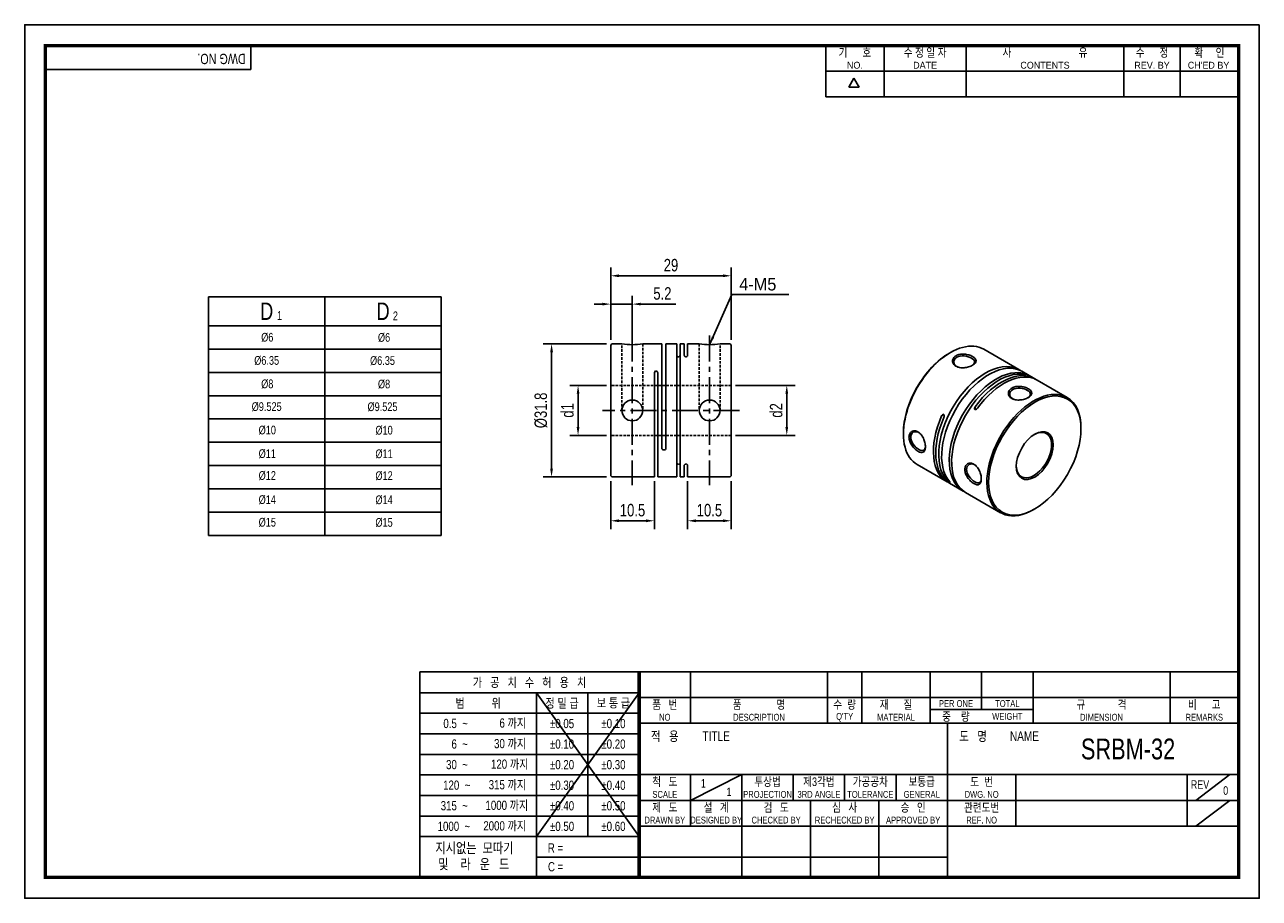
# Model space of a CAD drawing. Header units: millimetres. Extents: x 0 to 297, y 0 to 210.
import ezdxf
from ezdxf.enums import TextEntityAlignment as Align

# ---------------------------------------------------------------- set-up
doc = ezdxf.new("R2010")
doc.units = ezdxf.units.MM
doc.header["$LTSCALE"] = 5
for name, pattern in [('CENTER', [2, 1.25, -0.25, 0.25, -0.25]), ('CENTER2', [1.125, 0.75, -0.125, 0.125, -0.125]), ('DASHED', [0.75, 0.5, -0.25]), ('HIDDEN', [0.375, 0.25, -0.125]), ('HIDDEN2', [0.1875, 0.125, -0.0625]), ('PHANTOM2', [1.25, 0.625, -0.125, 0.125, -0.125, 0.125, -0.125])]:
    doc.linetypes.add(name, pattern=pattern)
doc.layers.get('0').update_dxf_attribs({"linetype": 'CONTINUOUS'})
doc.layers.get('Defpoints').update_dxf_attribs({"linetype": 'CONTINUOUS'})
for name, color, linetype in [('BM', 2, 'CONTINUOUS'), ('C', 1, 'CENTER2'), ('CT', 1, 'CENTER'), ('D', 7, 'CONTINUOUS'), ('DIM', 7, 'CONTINUOUS'), ('H', 3, 'HIDDEN'), ('HD', 4, 'DASHED'), ('P', 4, 'PHANTOM2')]:
    doc.layers.add(name, color=color, linetype=linetype)
doc.styles.get("Standard").update_dxf_attribs({"font": 'Gulim.ttf', "width": 0.8, "height": 3})
doc.dimstyles.new('LIM', dxfattribs={"dimtxt": 2, "dimasz": 2, "dimexe": 2, "dimexo": 1, "dimgap": 1, "dimtad": 1, "dimdec": 3, "dimzin": 9, "dimdsep": 46, "dimtxsty": 'Standard', "dimcen": 3, "dimclrd": 1, "dimclre": 1, "dimadec": 0, "dimazin": 0, "dimtfac": 1, "dimtdec": 3, "dimtmove": 0, "dimatfit": 3, "dimfxl": 0, "dimtolj": 1, "dimtzin": 0, "dimarcsym": 0})

# ---------------------------------------------------------------- blocks, each defined once
blk = doc.blocks.new('*D21')
at = {"layer": 'Defpoints', "color": 0}
for p in [(140.97, 149.64), (140.97, 142.84), (169.97, 133.28)]:
    blk.add_point(p, dxfattribs=at)
at = {"layer": 'DIM', "color": 1, "lineweight": -2}
for p, q in [((140.97, 143.84), (140.97, 151.64)), ((169.97, 134.28), (169.97, 151.64)), ((167.97, 149.64), (142.97, 149.64))]:
    blk.add_line(p, q, dxfattribs=at)
at = {"layer": 'DIM', "color": 1}
for points in [[(142.97, 149.98), (142.97, 149.31), (140.97, 149.64)], [(167.97, 149.98), (167.97, 149.31), (169.97, 149.64)]]:
    blk.add_solid(points, dxfattribs=at)
at = {"layer": 'DIM', "color": 0, "insert": (155.47, 152.18), "char_height": 3, "attachment_point": 5}
blk.add_mtext('\\A1;29', dxfattribs=at)
blk = doc.blocks.new('*D22')
at = {"layer": 'Defpoints', "color": 0}
for p in [(146.17, 142.84), (140.97, 133.28), (146.17, 133.08)]:
    blk.add_point(p, dxfattribs=at)
at = {"layer": 'DIM', "color": 1, "lineweight": -2}
for p, q in [((138.97, 142.84), (136.97, 142.84)), ((140.97, 134.28), (140.97, 144.84)), ((140.97, 142.84), (146.17, 142.84)), ((146.17, 134.08), (146.17, 144.84)), ((148.17, 142.84), (156.65, 142.84))]:
    blk.add_line(p, q, dxfattribs=at)
at = {"layer": 'DIM', "color": 1}
for points in [[(138.97, 143.17), (138.97, 142.51), (140.97, 142.84)], [(148.17, 143.17), (148.17, 142.51), (146.17, 142.84)]]:
    blk.add_solid(points, dxfattribs=at)
at = {"layer": 'DIM', "color": 0, "insert": (153.41, 145.38), "char_height": 3, "attachment_point": 5}
blk.add_mtext('\\A1;5.2', dxfattribs=at)
blk = doc.blocks.new('*D23')
at = {"layer": 'Defpoints', "color": 0}
for p in [(140.97, 101.28), (151.47, 101.28), (140.97, 90.75)]:
    blk.add_point(p, dxfattribs=at)
at = {"layer": 'DIM', "color": 1, "lineweight": -2}
for p, q in [((140.97, 100.28), (140.97, 88.75)), ((151.47, 100.28), (151.47, 88.75)), ((149.47, 90.75), (142.97, 90.75))]:
    blk.add_line(p, q, dxfattribs=at)
at = {"layer": 'DIM', "color": 1}
for points in [[(142.97, 91.08), (142.97, 90.41), (140.97, 90.75)], [(149.47, 91.08), (149.47, 90.41), (151.47, 90.75)]]:
    blk.add_solid(points, dxfattribs=at)
at = {"layer": 'DIM', "color": 0, "insert": (146.22, 93.29), "char_height": 3, "attachment_point": 5}
blk.add_mtext('\\A1;10.5', dxfattribs=at)
blk = doc.blocks.new('*D24')
at = {"layer": 'Defpoints', "color": 0}
for p in [(140.97, 133.28), (126.75, 101.28), (140.97, 101.28)]:
    blk.add_point(p, dxfattribs=at)
at = {"layer": 'DIM', "color": 1, "lineweight": -2}
for p, q in [((139.97, 133.28), (124.75, 133.28)), ((126.75, 131.28), (126.75, 103.28)), ((139.97, 101.28), (124.75, 101.28))]:
    blk.add_line(p, q, dxfattribs=at)
at = {"layer": 'DIM', "color": 1}
for points in [[(126.41, 131.28), (127.08, 131.28), (126.75, 133.28)], [(126.41, 103.28), (127.08, 103.28), (126.75, 101.28)]]:
    blk.add_solid(points, dxfattribs=at)
at = {"layer": 'DIM', "color": 0, "insert": (124.2, 117.28), "char_height": 3, "attachment_point": 5, "rotation": 90}
blk.add_mtext('\\A1;%%c31.8', dxfattribs=at)
blk = doc.blocks.new('*D25')
at = {"layer": 'Defpoints', "color": 0}
for p in [(133.12, 123.28), (140.97, 123.28), (140.97, 111.28)]:
    blk.add_point(p, dxfattribs=at)
at = {"layer": 'DIM', "color": 1, "lineweight": -2}
for p, q in [((139.97, 123.28), (131.12, 123.28)), ((133.12, 113.28), (133.12, 121.28)), ((139.97, 111.28), (131.12, 111.28))]:
    blk.add_line(p, q, dxfattribs=at)
at = {"layer": 'DIM', "color": 1}
for points in [[(132.79, 121.28), (133.45, 121.28), (133.12, 123.28)], [(132.79, 113.28), (133.45, 113.28), (133.12, 111.28)]]:
    blk.add_solid(points, dxfattribs=at)
at = {"layer": 'DIM', "color": 0, "insert": (130.57, 117.28), "char_height": 3, "attachment_point": 5, "rotation": 90}
blk.add_mtext('\\A1;d1', dxfattribs=at)
blk = doc.blocks.new('*D26')
at = {"layer": 'Defpoints', "color": 0}
for p in [(159.47, 101.28), (169.97, 101.28), (169.97, 90.75)]:
    blk.add_point(p, dxfattribs=at)
at = {"layer": 'DIM', "color": 1, "lineweight": -2}
for p, q in [((159.47, 100.28), (159.47, 88.75)), ((169.97, 100.28), (169.97, 88.75)), ((161.47, 90.75), (167.97, 90.75))]:
    blk.add_line(p, q, dxfattribs=at)
at = {"layer": 'DIM', "color": 1}
for points in [[(161.47, 91.08), (161.47, 90.41), (159.47, 90.75)], [(167.97, 91.08), (167.97, 90.41), (169.97, 90.75)]]:
    blk.add_solid(points, dxfattribs=at)
at = {"layer": 'DIM', "color": 0, "insert": (164.72, 93.29), "char_height": 3, "attachment_point": 5}
blk.add_mtext('\\A1;10.5', dxfattribs=at)
blk = doc.blocks.new('*D27')
at = {"layer": 'Defpoints', "color": 0}
for p in [(169.97, 123.28), (183.33, 123.28), (169.97, 111.28)]:
    blk.add_point(p, dxfattribs=at)
at = {"layer": 'DIM', "color": 1, "lineweight": -2}
for p, q in [((170.97, 123.28), (185.33, 123.28)), ((183.33, 113.28), (183.33, 121.28)), ((170.97, 111.28), (185.33, 111.28))]:
    blk.add_line(p, q, dxfattribs=at)
at = {"layer": 'DIM', "color": 1}
for points in [[(182.99, 121.28), (183.66, 121.28), (183.33, 123.28)], [(182.99, 113.28), (183.66, 113.28), (183.33, 111.28)]]:
    blk.add_solid(points, dxfattribs=at)
at = {"layer": 'DIM', "color": 0, "insert": (180.79, 117.28), "char_height": 3, "attachment_point": 5, "rotation": 90}
blk.add_mtext('\\A1;d2', dxfattribs=at)

msp = doc.modelspace()

# ---------------------------------------------------------------- linework, layer by layer
for p, q in [((54.437, 199.2323), (54.437, 205)), ((192.7139, 192.6407), (192.7139, 205)), ((206.7211, 192.6407), (206.7211, 205)), ((226.4959, 192.6407), (226.4959, 205)), ((264.3976, 192.6407), (264.3976, 205)), ((277.9928, 192.6407), (277.9928, 205)), ((54.437, 199.2323), (5, 199.2323)), ((192.7139, 198.8204), (291.588, 198.8204)), ((198.2565, 194.9765), (199.4924, 197.1172)), ((200.7283, 194.9765), (199.4924, 197.1172)), ((200.7283, 194.9765), (198.2565, 194.9765)), ((192.7139, 192.6407), (291.588, 192.6407)), ((44.202, 144.619), (44.202, 87.219)), ((44.202, 144.619), (100.202, 144.619)), ((100.202, 144.619), (100.202, 87.219)), ((44.202, 87.219), (100.202, 87.219)), ((95.0758, 54.437), (95.0758, 5)), ((147.8086, 54.437), (95.0758, 54.437)), ((292, 54.437), (147.8086, 54.437)), ((147.8086, 54.437), (147.8086, 5)), ((160.1679, 54.437), (160.1679, 42.0778)), ((193.1259, 54.437), (193.1259, 42.0778)), ((201.3654, 54.437), (201.3654, 42.0778)), ((217.8444, 54.437), (217.8444, 42.0778)), ((230.2037, 54.437), (230.2037, 45.3736)), ((242.563, 54.437), (242.563, 42.0778)), ((275.521, 54.437), (275.521, 42.0778)), ((147.8086, 49.4295), (95.0758, 49.4295)), ((147.8086, 49.4295), (123.0901, 14.8235)), ((123.0901, 49.4295), (147.8086, 14.8235)), ((123.0901, 49.4295), (123.0901, 5)), ((135.4493, 49.4295), (135.4493, 14.8235)), ((147.8086, 48.2574), (292, 48.2574)), ((217.8444, 45.3736), (242.563, 45.3736)), ((147.8086, 44.4858), (95.0758, 44.4858)), ((147.8086, 42.0778), (292, 42.0778)), ((221.9642, 5), (221.9642, 42.0778)), ((147.8086, 39.5421), (95.0758, 39.5421)), ((147.8086, 34.5984), (95.0758, 34.5984)), ((147.8086, 29.7185), (292, 29.7185)), ((160.1679, 23.5389), (172.5271, 29.7185)), ((160.1679, 29.7185), (160.1679, 17.3593)), ((172.5271, 29.7185), (172.5271, 5)), ((184.8864, 29.7185), (184.8864, 23.5389)), ((197.2457, 29.7185), (197.2457, 23.5389)), ((209.6049, 29.7185), (209.6049, 23.5389)), ((238.4432, 29.7185), (238.4432, 17.3593)), ((279.6407, 29.7185), (279.6407, 17.3593)), ((281.7006, 23.5389), (289.9401, 29.7185)), ((147.8086, 29.6547), (95.0758, 29.6547)), ((147.8086, 24.711), (95.0758, 24.711)), ((147.8086, 23.5389), (221.9642, 23.5389)), ((189.0061, 23.5389), (189.0061, 5)), ((205.4852, 23.5389), (205.4852, 5)), ((221.9642, 23.5389), (292, 23.5389)), ((281.7006, 17.3593), (289.9401, 23.5389)), ((147.8086, 19.7673), (95.0758, 19.7673)), ((147.8086, 17.3593), (292, 17.3593)), ((147.8086, 14.8235), (95.0758, 14.8235)), ((147.8086, 9.8798), (123.0901, 9.8798)), ((147.8086, 9.8798), (221.9642, 9.8798))]:
    msp.add_line(p, q)
at = {"color": 4}
for p, q in [((72.202, 144.619), (72.202, 87.219)), ((44.202, 137.619), (100.202, 137.619))]:
    msp.add_line(p, q, dxfattribs=at)
at = {"color": 1}
for p, q in [((44.202, 132.019), (100.202, 132.019)), ((44.202, 126.419), (100.202, 126.419)), ((44.202, 120.819), (100.202, 120.819)), ((44.202, 115.219), (100.202, 115.219)), ((44.202, 109.619), (100.202, 109.619)), ((44.202, 104.019), (100.202, 104.019)), ((44.202, 98.419), (100.202, 98.419)), ((44.202, 92.819), (100.202, 92.819))]:
    msp.add_line(p, q, dxfattribs=at)
msp.add_lwpolyline([(297, 210), (0, 210), (0, 0), (297, 0)], close=True)
msp.add_lwpolyline([(292, 205, 0.8, 0.8, 0), (5, 205, 0.8, 0.8, 0), (5, 5, 0.8, 0.8, 0), (292, 5, 0.8, 0.8, 0)], format="xyseb", close=True)
at = {"const_width": 0.824}
msp.add_lwpolyline([(147.8086, 5), (147.8086, 54.437)], dxfattribs=at)
at = {"layer": 'BM', "linetype": 'Continuous'}
for p, q in [((141.2708, 133.2775), (140.9708, 132.9775)), ((140.9708, 132.9775), (140.9708, 101.5775)), ((143.6708, 133.2775), (141.2708, 133.2775)), ((153.2708, 133.2775), (148.6638, 133.2775)), ((153.2708, 108.2775), (153.2708, 133.2775)), ((154.2708, 108.2775), (154.2708, 133.2775)), ((156.8708, 133.2775), (154.2708, 133.2775)), ((156.8708, 101.2775), (156.8708, 133.2775)), ((157.6708, 101.2775), (157.6708, 133.2775)), ((158.6708, 133.2775), (157.6708, 133.2775)), ((158.6708, 130.5062), (158.6708, 133.2775)), ((162.2708, 133.2775), (159.4708, 133.2775)), ((159.4708, 130.4777), (159.4708, 133.2775)), ((169.6708, 133.2775), (167.2708, 133.2775)), ((169.6708, 133.2775), (169.9708, 132.9775)), ((169.9708, 132.9775), (169.9708, 101.5775)), ((222.6985, 131.1958), (222.4864, 131.0734)), ((239.1838, 127.0893), (230.6985, 131.9883)), ((151.4708, 126.3192), (151.4708, 101.2775)), ((152.2708, 101.2775), (152.2708, 126.2775)), ((243.0022, 124.8848), (239.8909, 126.6811)), ((240.1229, 125.9987), (240.1229, 126.2325)), ((240.659, 125.9121), (240.659, 126.031)), ((250.7803, 120.3941), (243.5679, 124.5582)), ((221.1068, 116.2672), (220.577, 115.9613)), ((228.6382, 118.1554), (228.6382, 117.4578)), ((211.3848, 111.8449), (211.3848, 111.5999)), ((158.6708, 101.2775), (158.6708, 104.0487)), ((159.4708, 101.2775), (159.4708, 104.0772)), ((214.6985, 104.2755), (221.911, 100.1114)), ((140.9708, 101.5775), (141.2708, 101.2775)), ((141.2708, 101.2775), (151.4708, 101.2775)), ((152.2708, 101.2775), (156.8708, 101.2775)), ((157.6708, 101.2775), (158.6708, 101.2775)), ((159.4708, 101.2775), (169.6708, 101.2775)), ((169.6708, 101.2775), (169.9708, 101.5775)), ((221.8296, 100.4838), (222.0929, 100.6358)), ((222.4767, 99.7848), (225.7294, 97.9068)), ((226.2951, 97.5802), (234.7803, 92.6812)), ((242.7803, 93.4737), (242.9925, 93.5962))]:
    msp.add_line(p, q, dxfattribs=at)
for centre in [(146.1708, 117.2775), (164.7708, 117.2775)]:
    msp.add_circle(centre, 2.5, dxfattribs=at)
for centre, radius, start, end in [((146.1708, 149.0881), 16.0071, 261.014724, 278.985276), ((164.7708, 149.0881), 16.0071, 261.014724, 278.985276), ((151.9708, 126.3192), 0.5, 113.578178, 180), ((151.7708, 126.2775), 0.5, 0, 90), ((239.4641, 123.665), 2.6507, 63.204206, 75.609096), ((221.1449, 115.755), 0.6042, 101.972312, 160.030444), ((228.5413, 118.2149), 0.7633, 277.292472, 326.035354), ((153.7708, 108.2775), 0.5, 180, 0)]:
    msp.add_arc(centre, radius, start, end, dxfattribs=at)
for centre, major_axis, start_param, end_param in [((222.6985, 118.1319), (-8, -13.8564), 3.14159265, 6.28318531), ((222.4864, 118.2544), (7.85, 13.5966), 0.78539816, 2.35619449), ((231.1838, 113.2329), (-8, -13.8564), 3.09738408, 6.09519356), ((231.8909, 112.8247), (-8, -13.8564), 3.14159265, 6.09519356), ((233.7294, 111.7632), (8, 13.8564), 0.18483292, 3.17695536), ((234.2951, 111.4366), (8, 13.8564), 0.18799175, 3.14159265), ((235.0022, 111.0284), (-8, -13.8564), 3.10622994, 4.52439723), ((235.5679, 110.7018), (-8, -13.8564), 3.14159265, 4.52755606), ((242.7803, 106.5377), (8, 13.8564), 0, 3.92699082), ((242.7803, 106.5377), (8, 13.8564), 5.49778714, 6.28318531), ((229.911, 113.9678), (8, 13.8564), 1.75562924, 3.17695536), ((230.4767, 113.6412), (8, 13.8564), 1.75878807, 3.14159265), ((242.7803, 106.5377), (-3, -5.1962), 0, 3.90229328), ((242.7803, 106.5377), (-3, -5.1962), 5.52248469, 6.28318531)]:
    msp.add_ellipse(centre, major_axis=major_axis, ratio=0.57735027, start_param=start_param, end_param=end_param, dxfattribs=at)
for major_axis in [(-7.85, -13.5966), (3.15, 5.456)]:
    msp.add_ellipse((242.9925, 106.4152), major_axis=major_axis, ratio=0.57735027, dxfattribs=at)
for points, knots in [([(224.042, 130.4202), (224.306, 130.5726), (224.939, 130.7928), (226.045, 130.8485), (227.1501, 130.6436), (228.0933, 130.2527), (228.709, 129.7436), (228.9239, 129.1873), (228.6873, 128.6297), (228.055, 128.1146), (227.105, 127.7158), (225.9976, 127.4975), (224.8924, 127.54), (223.9488, 127.8599), (223.3334, 128.4401), (223.12, 129.1596), (223.3577, 129.88), (223.778, 130.2678), (224.042, 130.4202)], [0, 0, 0, 0, 0.06304319, 0.1257715, 0.1880206, 0.24992392, 0.31184815, 0.37414561, 0.43686678, 0.49999492, 0.56310497, 0.62580949, 0.68813155, 0.75008635, 0.81198032, 0.87421158, 0.93694739, 1, 1, 1, 1]), ([(156.8708, 130.4777), (156.8708, 130.4143), (156.8961, 130.3505), (156.996, 130.2356), (157.0715, 130.1838), (157.1708, 130.1519)], [0, 0, 0, 0, 0.5, 0.5, 1, 1, 1, 1]), ([(157.1708, 130.1519), (157.2445, 130.1519), (157.3165, 130.1642), (157.4428, 130.2067), (157.4973, 130.2367), (157.628, 130.34), (157.6708, 130.4237), (157.6708, 130.5062)], [0, 0, 0, 0, 0.25, 0.25, 0.5, 0.5, 1, 1, 1, 1]), ([(159.1708, 130.1519), (159.0971, 130.1519), (159.0251, 130.1642), (158.8988, 130.2067), (158.8443, 130.2367), (158.7136, 130.34), (158.6708, 130.4237), (158.6708, 130.5062)], [0, 0, 0, 0, 0.25, 0.25, 0.5, 0.5, 1, 1, 1, 1]), ([(159.4708, 130.4777), (159.4708, 130.4143), (159.4454, 130.3505), (159.3456, 130.2356), (159.27, 130.1838), (159.1708, 130.1519)], [0, 0, 0, 0, 0.5, 0.5, 1, 1, 1, 1]), ([(224.2541, 130.0528), (223.7923, 129.7861), (223.2516, 128.9303), (223.8344, 128.0059), (224.4025, 127.7269), (224.4835, 127.6931)], [0, 0, 0, 0, 0.125020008, 0.249915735, 0.269506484, 0.269506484, 0.269506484, 0.269506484]), ([(227.9067, 128.083), (228.297, 128.3355), (228.7688, 128.9592), (227.9801, 129.9062), (226.0217, 130.5297), (224.7159, 130.3194), (224.2541, 130.0528)], [0.510962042, 0.510962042, 0.510962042, 0.510962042, 0.625070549, 0.750071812, 0.874994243, 1, 1, 1, 1]), ([(240.659, 126.031), (240.7111, 126.0009), (240.7502, 125.9748), (240.7985, 125.9342), (240.808, 125.9197), (240.7987, 125.892), (240.7448, 125.8942), (240.659, 125.9121)], [0, 0, 0, 0, 0.25, 0.25, 0.5, 0.5, 1, 1, 1, 1]), ([(241.4368, 120.3773), (241.1729, 120.2248), (240.5398, 119.9599), (239.4337, 119.7409), (238.3288, 119.7824), (237.3855, 120.1022), (236.7698, 120.6826), (236.555, 121.4022), (236.7915, 122.1234), (237.4241, 122.7054), (238.3743, 123.0369), (239.4818, 123.0916), (240.5868, 122.886), (241.53, 122.495), (242.1454, 121.986), (242.3589, 121.4297), (242.1209, 120.8728), (241.7008, 120.5297), (241.4368, 120.3773)], [0, 0, 0, 0, 0.06305261, 0.12578842, 0.18801968, 0.24991365, 0.31186845, 0.37419051, 0.43689503, 0.50000508, 0.56313322, 0.62585439, 0.68815185, 0.75007608, 0.8119794, 0.8742285, 0.93695681, 1, 1, 1, 1]), ([(241.3419, 120.3264), (241.7319, 120.5787), (242.2035, 121.2019), (241.4165, 122.1487), (239.458, 122.773), (237.4979, 122.4577), (236.6862, 121.173), (237.2706, 120.2478), (237.8401, 119.969), (237.9215, 119.9351)], [0.010983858, 0.010983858, 0.010983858, 0.010983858, 0.125005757, 0.249928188, 0.374929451, 0.499996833, 0.625027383, 0.750084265, 0.769735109, 0.769735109, 0.769735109, 0.769735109]), ([(221.0196, 116.3461), (221.0717, 116.316), (221.1138, 116.268), (221.1731, 116.1516), (221.1905, 116.0835), (221.2098, 115.8706), (221.1809, 115.7218), (221.1225, 115.589)], [0, 0, 0, 0, 0.25, 0.25, 0.5, 0.5, 1, 1, 1, 1]), ([(228.6382, 117.4578), (228.5861, 117.4879), (228.547, 117.5341), (228.4987, 117.6442), (228.4892, 117.7077), (228.4985, 117.9041), (228.5524, 118.0384), (228.6382, 118.1554)], [0, 0, 0, 0, 0.25, 0.25, 0.5, 0.5, 1, 1, 1, 1]), ([(212.7283, 110.8243), (212.7283, 111.129), (212.8541, 111.6868), (213.3589, 112.253), (214.0889, 112.428), (214.899, 112.1851), (215.6477, 111.5282), (216.237, 110.5925), (216.6016, 109.5242), (216.7314, 108.502), (216.6018, 107.6967), (216.2372, 107.2131), (215.6479, 107.1208), (214.899, 107.3994), (214.0888, 108.0209), (213.359, 108.8753), (212.854, 109.861), (212.7283, 110.5194), (212.7283, 110.8243)], [0, 0, 0, 0, 0.06304319, 0.1257715, 0.1880206, 0.24992392, 0.31184815, 0.37414561, 0.43686678, 0.49999492, 0.56310497, 0.62580949, 0.68813155, 0.75008635, 0.81198032, 0.87421158, 0.93694739, 1, 1, 1, 1]), ([(215.3111, 111.8053), (215.2412, 111.8585), (214.7154, 112.2112), (213.6233, 112.2537), (213.1526, 111.3575), (213.1526, 110.8243)], [0.730470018, 0.730470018, 0.730470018, 0.730470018, 0.750071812, 0.874994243, 1, 1, 1, 1]), ([(213.1526, 110.8243), (213.1526, 110.291), (213.6234, 109.0551), (215.1426, 107.6706), (216.357, 107.4613), (216.6612, 108.1817), (216.6847, 108.6457)], [0, 0, 0, 0, 0.125020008, 0.249915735, 0.374972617, 0.489021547, 0.489021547, 0.489021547, 0.489021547]), ([(157.1708, 104.4031), (157.072, 104.3712), (156.9967, 104.32), (156.8959, 104.2042), (156.8708, 104.1405), (156.8708, 104.0772)], [0, 0, 0, 0, 0.5, 0.5, 1, 1, 1, 1]), ([(157.6708, 104.0487), (157.6708, 104.0901), (157.6601, 104.1308), (157.6169, 104.2107), (157.5846, 104.2491), (157.4987, 104.3173), (157.4443, 104.3476), (157.3165, 104.3908), (157.2448, 104.4031), (157.1708, 104.4031)], [0, 0, 0, 0, 0.25, 0.25, 0.5, 0.5, 0.75, 0.75, 1, 1, 1, 1]), ([(158.6708, 104.0487), (158.6708, 104.0901), (158.6815, 104.1308), (158.7247, 104.2107), (158.757, 104.2491), (158.8429, 104.3173), (158.8973, 104.3476), (159.0251, 104.3908), (159.0968, 104.4031), (159.1708, 104.4031)], [0, 0, 0, 0, 0.25, 0.25, 0.5, 0.5, 0.75, 0.75, 1, 1, 1, 1]), ([(159.1708, 104.4031), (159.2696, 104.3712), (159.3449, 104.32), (159.4457, 104.2042), (159.4708, 104.1405), (159.4708, 104.0772)], [0, 0, 0, 0, 0.5, 0.5, 1, 1, 1, 1]), ([(230.1231, 100.7814), (230.1232, 100.4765), (230.0361, 99.9409), (229.6726, 99.4566), (229.0842, 99.3633), (228.3357, 99.6417), (227.5252, 100.2634), (226.7946, 101.1178), (226.2883, 102.1042), (226.1006, 103.0927), (226.2886, 103.9314), (226.7949, 104.4969), (227.5254, 104.6706), (228.3357, 104.4274), (229.0842, 103.7704), (229.6727, 102.8342), (230.036, 101.7668), (230.1231, 101.0861), (230.1231, 100.7814)], [0, 0, 0, 0, 0.06305261, 0.12578842, 0.18801968, 0.24991365, 0.31186845, 0.37419051, 0.43689503, 0.50000508, 0.56313322, 0.62585439, 0.68815185, 0.75007608, 0.8119794, 0.8742285, 0.93695681, 1, 1, 1, 1]), ([(228.7483, 104.0469), (228.6783, 104.1004), (228.1521, 104.4541), (227.0589, 104.4977), (226.352, 103.1528), (227.0587, 101.2975), (228.5787, 99.9133), (229.7922, 99.7051), (230.0962, 100.425), (230.1197, 100.889)], [0.230274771, 0.230274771, 0.230274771, 0.230274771, 0.249928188, 0.374929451, 0.499996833, 0.625027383, 0.750084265, 0.874979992, 0.989015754, 0.989015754, 0.989015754, 0.989015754]), ([(222.5368, 100.0756), (222.5704, 100.0379), (222.5945, 100.0063), (222.6061, 99.9838), (222.6172, 99.9624), (222.6171, 99.9487), (222.603, 99.9459), (222.5935, 99.944), (222.5772, 99.9471), (222.5541, 99.9558), (222.5309, 99.9646), (222.4998, 99.9794), (222.4635, 99.9994), (222.454, 100.0046), (222.444, 100.0102), (222.4338, 100.0161), (222.3997, 100.0358), (222.3613, 100.0595), (222.3224, 100.0849), (222.2835, 100.1102), (222.2431, 100.1379), (222.204, 100.1657), (222.162, 100.1957), (222.1207, 100.2266), (222.0821, 100.2567), (222.0362, 100.2925), (221.9933, 100.328), (221.9554, 100.3614), (221.9105, 100.4009), (221.8715, 100.4384), (221.8407, 100.4717), (221.8369, 100.4758), (221.8332, 100.4799), (221.8296, 100.4838)], [0, 0, 0, 0, 0.14641767, 0.14641767, 0.14641767, 0.28688309, 0.28688309, 0.28688309, 0.38123621, 0.38123621, 0.38123621, 0.47652245, 0.47652245, 0.47652245, 0.50109272, 0.50109272, 0.50109272, 0.58396717, 0.58396717, 0.58396717, 0.66638589, 0.66638589, 0.66638589, 0.7548349, 0.7548349, 0.7548349, 0.86005012, 0.86005012, 0.86005012, 0.98480698, 0.98480698, 0.98480698, 1, 1, 1, 1])]:
    msp.add_open_spline(points, degree=3, knots=knots, dxfattribs=at)
at = {"layer": 'C'}
msp.add_line((147.8086, 49.4295), (147.8086, 49.3961), dxfattribs=at)
at = {"layer": 'CT'}
for p, q in [((146.1708, 135.2775), (146.1708, 99.2775)), ((164.7708, 135.2775), (164.7708, 99.2775)), ((171.9708, 117.2775), (138.9708, 117.2775))]:
    msp.add_line(p, q, dxfattribs=at)
at = {"layer": 'H'}
msp.add_line((147.8086, 49.3128), (147.8086, 49.2711), dxfattribs=at)
at = {"layer": 'HD', "linetype": 'HIDDEN2'}
for p, q in [((143.6708, 117.2775), (143.6708, 133.2775)), ((148.6638, 133.2775), (148.6638, 117.4649)), ((162.2708, 133.2775), (162.2708, 117.2776)), ((167.2708, 117.2775), (167.2708, 133.2775)), ((169.9708, 123.2775), (140.9708, 123.2775)), ((169.9708, 111.2775), (140.9708, 111.2775))]:
    msp.add_line(p, q, dxfattribs=at)
at = {"layer": 'P'}
msp.add_line((147.8086, 49.221), (147.8086, 49.1627), dxfattribs=at)

# ---------------------------------------------------------------- texts
at = {"color": 0}
for s, insert, char_height, width, attachment_point in [('D', (58.202, 141.119), 4.2, 28, 5), ('D', (86.202, 141.119), 4.2, 28, 5), ('1', (60.6978, 141.1439), 2.1, 6.3, 1), ('2', (88.5682, 141.0635), 2.1, 3.36, 1), ('%%c6', (58.358, 134.8325), 2.1, 28, 5), ('%%c6', (86.4506, 134.7931), 2.1, 28, 5), ('%%C6.35', (58.211, 129.2577), 2.1, 28, 5), ('%%C6.35', (86.0761, 129.2227), 2.1, 28, 5), ('%%C8', (58.358, 123.6233), 2.1, 28, 5), ('%%C8', (86.4506, 123.5839), 2.1, 28, 5), ('%%C9.525', (58.211, 118.1606), 2.1, 28, 5), ('%%C9.525', (86.0761, 118.1256), 2.1, 28, 5), ('%%C10', (58.358, 112.5262), 2.1, 28, 5), ('%%C10', (86.4506, 112.4868), 2.1, 28, 5), ('%%C11', (58.358, 106.8564), 2.1, 28, 5), ('%%C11', (86.4506, 106.817), 2.1, 28, 5), ('%%C12', (58.358, 101.5989), 2.1, 28, 5), ('%%C12', (86.4506, 101.5595), 2.1, 28, 5), ('%%C14', (58.358, 95.7994), 2.1, 28, 5), ('%%C14', (86.4506, 95.76), 2.1, 28, 5), ('%%C15', (58.358, 90.3623), 2.1, 28, 5), ('%%C15', (86.4506, 90.3229), 2.1, 28, 5)]:
    msp.add_mtext(s, dxfattribs=dict(at, insert=insert, char_height=char_height, width=width, attachment_point=attachment_point))
at = {"layer": 'D', "width": 0.8}
for s, height, p in [('확     인', 2.05988, (284.9964, 203.3521)), ('기      호', 2.05988, (199.7175, 203.3521)), ('수 정 일 자', 2.05988, (216.6085, 203.3521)), ('사                           유', 2.059877, (245.4468, 203.3521)), ('수      정', 2.05988, (271.1952, 203.3521)), ('가   공   치   수   허   용   치', 2.224667, (121.4422, 51.9333)), ('범          위', 2.224667, (109.0829, 46.9576)), ('정 밀 급', 2.22467, (129.2697, 46.9576)), ('보 통 급', 2.22467, (141.629, 46.9576)), ('품   번', 2.05988, (153.9882, 46.6095)), ('품              명', 2.059877, (176.6469, 46.6095)), ('수  량', 2.05988, (197.2457, 46.6095)), ('재      질', 2.05988, (209.6049, 46.6095)), ('PER ONE', 1.6479, (224.0241, 46.8155)), ('TOTAL', 1.6479, (236.3833, 46.8155)), ('규             격', 2.059877, (259.042, 46.6095)), ('비      고', 2.05988, (283.7605, 46.6095)), ('NO', 1.6479, (153.9882, 43.5197)), ('DESCRIPTION', 1.647902, (176.6469, 43.5197)), ("Q'TY", 1.6479, (197.2457, 43.5197)), ('MATERIAL', 1.6479, (209.6049, 43.5197)), ('중    량', 2.05988, (224.0241, 43.7257)), ('WEIGHT', 1.6479, (236.3833, 43.7257)), ('DIMENSION', 1.6479, (259.042, 43.5197)), ('REMARKS', 1.6479, (283.7605, 43.5197)), ('%%p0.05', 2.22467, (129.2697, 42.0139)), ('%%p0.10', 2.22467, (141.629, 42.0139)), ('%%p0.10', 2.22467, (129.2697, 37.0702)), ('%%p0.20', 2.22467, (141.629, 37.0702)), ('적   용', 2.30706, (153.9882, 38.988)), ('TITLE', 2.30706, (166.3475, 38.988)), ('도   명', 2.30706, (228.1438, 38.988)), ('NAME', 2.30706, (240.5031, 38.988)), ('SRBM-32', 5, (265.4275, 35.8982)), ('%%p0.20', 2.22467, (129.2697, 32.1265)), ('%%p0.30', 2.22467, (141.629, 32.1265)), ('%%p0.30', 2.22467, (129.2697, 27.1828)), ('%%p0.40', 2.22467, (141.629, 27.1828)), ('척   도', 2.05988, (153.9882, 28.0706)), ('1', 2.0599, (163.2577, 27.6586)), ('1', 2.0599, (169.4373, 25.5988)), ('투상법', 2.05988, (178.7068, 28.0706)), ('제3각법', 2.05988, (191.066, 28.0706)), ('가공공차', 2.05988, (203.4253, 28.0706)), ('보통급', 2.05988, (215.7845, 28.0706)), ('도  번', 2.05988, (230.2037, 28.0706)), ('REV', 2.05988, (282.7306, 27.3497)), ('0', 2.0599, (288.9102, 25.9078)), ('%%p0.40', 2.22467, (129.2697, 22.2391)), ('%%p0.50', 2.22467, (141.629, 22.2391)), ('SCALE', 1.6479, (153.9882, 24.9808)), ('PROJECTION', 1.6479, (178.7068, 24.9808)), ('3RD ANGLE', 1.6479, (191.066, 24.9808)), ('TOLERANCE', 1.6479, (203.4253, 24.9808)), ('GENERAL', 1.6479, (215.7845, 24.9808)), ('DWG. NO', 1.6479, (230.2037, 24.9808)), ('제   도', 2.05988, (153.9882, 21.891)), ('설   계', 2.05988, (166.3475, 21.891)), ('검   도', 2.05988, (180.7666, 21.891)), ('심   사', 2.05988, (197.2457, 21.891)), ('승   인', 2.05988, (213.7247, 21.891)), ('관련도번', 2.05988, (230.2037, 21.891)), ('%%p0.50', 2.22467, (129.2697, 17.2954)), ('%%p0.60', 2.22467, (141.629, 17.2954)), ('REF. NO', 1.6479, (230.2037, 18.8012))]:
    msp.add_text(s, height=height, dxfattribs=at).set_placement(p, align=Align.MIDDLE)
msp.add_text('DWG NO.', height=2.47185, rotation=180, dxfattribs=at).set_placement((53.1681, 203.0007))
at = {"layer": 'D'}
for s, p in [('NO.', (199.7175, 200.2623)), ('DATE', (216.6085, 200.2623)), ('CONTENTS', (245.4468, 200.2623)), ('REV. BY', (271.1952, 200.2623)), ("CH'ED BY", (284.7904, 200.2623))]:
    msp.add_text(s, height=1.6479, dxfattribs=at).set_placement(p, align=Align.MIDDLE)
at = {"layer": 'D', "width": 0.8}
for s, height, p in [('DRAWN BY', 1.6479, (153.9882, 17.9772)), ('DESIGNED BY', 1.647902, (166.3475, 17.9772)), ('CHECKED BY', 1.6479, (180.7666, 17.9772)), ('RECHECKED BY', 1.647902, (197.2457, 17.9772)), ('APPROVED BY', 1.647902, (213.7247, 17.9772))]:
    msp.add_text(s, height=height, dxfattribs=at).set_placement(p, align=Align.CENTER)
at = {"layer": 'D', "linetype": 'ByBlock', "width": 0.8}
for s, height, p in [('지시없는  모따기', 2.47185, (98.783, 10.8675)), ('및    라   운   드', 2.471852, (99.4623, 6.9968))]:
    msp.add_text(s, height=height, dxfattribs=at).set_placement(p)
at = {"layer": 'D', "width": 0.8}
for s, p in [('R = ', (125.8389, 10.9999)), ('C = ', (125.878, 6.4776))]:
    msp.add_text(s, height=2.22467, dxfattribs=at).set_placement(p)
at = {"layer": 'D', "char_height": 2.22467, "attachment_point": 6}
for s, insert, width in [('0.5  ~', (106.6111, 42.0139), 8.231062), ('6 까지', (120.6182, 42.0139), 9.803532), ('30 까지', (120.6182, 37.0702), 9.803491), ('6  ~', (106.6111, 37.0702), 8.231022), ('30  ~', (106.6111, 32.1265), 8.231022), ('120 까지', (121.1758, 32.1265), 12.652424), ('120  ~', (107.1976, 27.1828), 8.937991), ('315 까지', (120.6182, 27.1828), 12.097781), ('1000 까지', (121.1426, 22.2391), 13.382285), ('315  ~', (106.6111, 22.2391), 9.885083), ('1000  ~', (107.1704, 17.2954), 14.528725), ('2000 까지', (120.6182, 17.2954), 12.974319)]:
    msp.add_mtext(s, dxfattribs=dict(at, insert=insert, width=width))
at = {"layer": 'DIM'}
msp.add_text('4-M5', height=3, dxfattribs=at).set_placement((171.8783, 146.112))

# ---------------------------------------------------------------- dimensions: what is measured, and where the dimension line sits
for base, p1, p2, picture, middle in [((140.9708, 149.6443), (169.9708, 133.2775), (140.9708, 142.8411), '*D21', (155.4708, 152.1823)), ((146.1708, 142.8411), (140.9708, 133.2775), (146.1708, 133.081), '*D22', (153.4094, 145.379)), ((140.9708, 90.7463), (151.4708, 101.2775), (140.9708, 101.2775), '*D23', (146.2208, 93.2883)), ((169.9708, 90.7463), (159.4708, 101.2775), (169.9708, 101.2775), '*D26', (164.7208, 93.2883))]:
    dim = msp.add_linear_dim(base=base, p1=p1, p2=p2, dimstyle='LIM', dxfattribs=at)
    dim.commit()
    dim.dimension.update_dxf_attribs({"geometry": picture, "text_midpoint": middle})
for base, p1, p2, text, picture, middle in [((126.7461, 101.2775), (140.9708, 133.2775), (140.9708, 101.2775), '%%c31.8', '*D24', (124.2042, 117.2775)), ((133.1186, 123.2775), (140.9708, 111.2775), (140.9708, 123.2775), 'd1', '*D25', (130.5746, 117.2775)), ((183.3283, 123.2775), (169.9708, 111.2775), (169.9708, 123.2775), 'd2', '*D27', (180.7863, 117.2775))]:
    dim = msp.add_linear_dim(base=base, p1=p1, p2=p2, angle=90, text=text, dimstyle='LIM', dxfattribs=at)
    dim.commit()
    dim.dimension.update_dxf_attribs({"geometry": picture, "text_midpoint": middle})

# ---------------------------------------------------------------- leaders
msp.add_leader([(164.7708, 133.081), (170.1126, 145.1059), (183.8509, 145.1059)], dimstyle='LIM', override={"dimgap": 1, "dimtad": 0}, dxfattribs=at)

doc.saveas('drawing.dxf')
